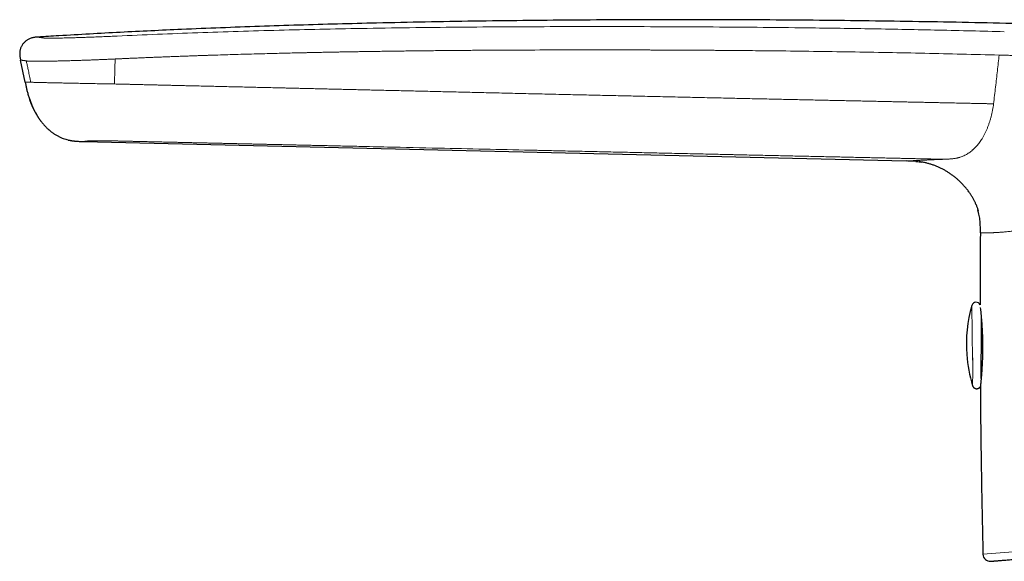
# Model space of a CAD drawing. Header units: millimetres. Extents: x 8 to 761, y 12 to 733.
# Tile 12 of 99: x 42 to 109, y 642 to 679. Entities that reach past the tile are written whole.
import ezdxf

# ---------------------------------------------------------------- set-up
doc = ezdxf.new("R2010")
doc.units = ezdxf.units.MM

msp = doc.modelspace()

# ---------------------------------------------------------------- linework, layer by layer
at = {"color": 7, "linetype": 'Continuous', "lineweight": 30}
for p, q in [((42.83, 678.147), (42.804, 678.145)), ((42.834, 678.147), (42.83, 678.147)), ((41.961, 675.049), (41.643, 676.568)), ((41.961, 675.049), (42.005, 674.839)), ((42.005, 674.839), (42.005, 674.838)), ((42.351, 675.041), (42.348, 675.041)), ((42.681, 672.924), (42.749, 672.809)), ((42.683, 672.921), (42.683, 672.92)), ((45.97, 670.958), (102.677, 669.616)), ((103.346, 669.586), (103.353, 669.585)), ((103.751, 669.537), (103.76, 669.535)), ((107.625, 666.214), (107.634, 666.175)), ((107.844, 654.895), (107.846, 654.687)), ((107.786, 654.075), (107.784, 654.043)), ((107.784, 654.043), (107.784, 654.043))]:
    msp.add_line(p, q, dxfattribs=at)
at = {"color": 252, "linetype": 'Continuous', "lineweight": 0}
for p, q in [((45.456, 670.981), (45.474, 670.98)), ((45.97, 670.958), (45.972, 670.958)), ((107.204, 659.671), (107.246, 655.908)), ((107.963, 642.533), (131.197, 644.421))]:
    msp.add_line(p, q, dxfattribs=at)
at = {"color": 252, "linetype": 'Continuous', "lineweight": 0, "flags": 128}
msp.add_lwpolyline([(107.254, 654.513), (107.254, 654.464), (107.253, 654.419), (107.252, 654.377), (107.252, 654.339), (107.251, 654.303), (107.25, 654.272), (107.25, 654.243), (107.249, 654.219), (107.249, 654.197), (107.248, 654.18), (107.247, 654.165), (107.247, 654.155), (107.246, 654.148), (107.245, 654.145), (107.245, 654.145)], dxfattribs=at)
at = {"color": 7, "linetype": 'Continuous', "lineweight": 30}
for centre, radius, start, end in [((115.82, 657.07), 9, 163.20285, 185.03131), ((107.491, 659.584), 0.3, 23.44568, 163.20285), ((-215.896, 657.73), 323.752, 359.45098, 0.18599), ((115.838, 656.82), 9, 183.41223, 197.28703), ((108.463, 642.545), 0.5, 181.36277, 274.64434)]:
    msp.add_arc(centre, radius, start, end, dxfattribs=at)
at = {"color": 252, "linetype": 'Continuous', "lineweight": 0}
msp.add_arc((-97.4, 656.804), 204.667, 359.35859, 359.79446, dxfattribs=at)
at = {"color": 7, "linetype": 'Continuous', "lineweight": 30}
for points, knots in [([(150.476, 677.325), (149.562, 677.383), (147.513, 677.514), (144.326, 677.702), (140.916, 677.894), (137.503, 678.072), (134.107, 678.239), (130.727, 678.393), (127.366, 678.534), (124.004, 678.665), (120.622, 678.784), (117.222, 678.893), (113.803, 678.991), (110.385, 679.077), (106.966, 679.151), (103.545, 679.213), (100.124, 679.264), (96.704, 679.302), (93.285, 679.329), (89.869, 679.344), (86.452, 679.348), (83.033, 679.34), (79.634, 679.319), (76.255, 679.287), (72.897, 679.243), (69.538, 679.186), (66.404, 679.121), (63.493, 679.049), (60.807, 678.973), (58.12, 678.886), (55.432, 678.787), (52.936, 678.685), (50.631, 678.58), (48.517, 678.476), (46.404, 678.362), (44.508, 678.253), (43.317, 678.177), (42.83, 678.146)], [0, 0, 0, 0, 0.025513, 0.057198, 0.088901, 0.12063, 0.152389, 0.183614, 0.214858, 0.246099, 0.277313, 0.309112, 0.340852, 0.372579, 0.404328, 0.436095, 0.467868, 0.499644, 0.531354, 0.563071, 0.594798, 0.626535, 0.658281, 0.689464, 0.720649, 0.751834, 0.783017, 0.807966, 0.832919, 0.857878, 0.882846, 0.907826, 0.927463, 0.94711, 0.966764, 0.986401, 1, 1, 1, 1]), ([(42.795, 678.145), (42.768, 678.143), (42.702, 678.139), (42.598, 678.128), (42.484, 678.107), (42.371, 678.077), (42.268, 678.039), (42.176, 677.994), (42.093, 677.944), (42.014, 677.886), (41.941, 677.823), (41.874, 677.753), (41.813, 677.678), (41.758, 677.598), (41.71, 677.513), (41.67, 677.425), (41.637, 677.334), (41.612, 677.24), (41.595, 677.138), (41.586, 677.029), (41.588, 676.913), (41.6, 676.797), (41.619, 676.682), (41.635, 676.606), (41.643, 676.568)], [0, 0, 0, 0, 0.035461, 0.086235, 0.137017, 0.187791, 0.238514, 0.280797, 0.323102, 0.365413, 0.407718, 0.450027, 0.492339, 0.534651, 0.576958, 0.619262, 0.661569, 0.703874, 0.746164, 0.796901, 0.847675, 0.898432, 0.949199, 1, 1, 1, 1]), ([(42.839, 678.146), (42.831, 678.146), (42.814, 678.146), (42.801, 678.145), (42.795, 678.145)], [0, 0, 0, 0, 0.4993192, 1, 1, 1, 1]), ([(42.834, 678.147), (42.833, 678.147), (42.821, 678.146), (42.812, 678.146), (42.804, 678.145)], [0, 0, 0, 0, 0.091933, 1, 1, 1, 1]), ([(42.83, 678.147), (42.83, 678.147), (42.831, 678.147), (42.838, 678.146), (42.839, 678.146)], [0, 0, 0, 0, 0.850076, 1, 1, 1, 1]), ([(42.005, 674.839), (42.005, 674.838), (42.006, 674.836), (42.007, 674.832), (42.008, 674.827), (42.01, 674.821), (42.012, 674.815), (42.013, 674.808), (42.015, 674.801), (42.017, 674.794), (42.019, 674.787), (42.02, 674.781), (42.021, 674.775), (42.023, 674.769), (42.023, 674.766), (42.024, 674.762), (42.025, 674.756), (42.027, 674.749), (42.029, 674.741), (42.031, 674.731), (42.033, 674.72), (42.035, 674.708), (42.038, 674.693), (42.042, 674.677), (42.045, 674.659), (42.049, 674.641), (42.053, 674.621), (42.056, 674.608), (42.058, 674.601)], [0, 0, 0, 0, 0.090795, 0.171998, 0.243662, 0.305841, 0.358596, 0.395424, 0.425852, 0.450026, 0.464227, 0.475329, 0.48387, 0.487531, 0.49105, 0.49467, 0.498617, 0.508118, 0.520446, 0.535985, 0.562007, 0.594288, 0.632933, 0.687778, 0.751902, 0.825318, 0.908022, 1, 1, 1, 1]), ([(42.058, 674.602), (42.063, 674.58), (42.088, 674.472), (42.137, 674.281), (42.21, 674.028), (42.293, 673.779), (42.382, 673.545), (42.449, 673.385), (42.487, 673.307), (42.492, 673.297)], [0, 0, 0, 0, 0.048884, 0.239714, 0.430563, 0.621385, 0.812177, 0.975733, 1, 1, 1, 1]), ([(42.213, 674.024), (42.213, 674.023), (42.214, 674.021), (42.216, 674.017), (42.218, 674.012), (42.221, 674.005), (42.225, 673.997), (42.229, 673.987), (42.233, 673.976), (42.238, 673.965), (42.243, 673.952), (42.248, 673.939), (42.252, 673.927), (42.256, 673.917), (42.259, 673.908), (42.261, 673.9), (42.263, 673.895), (42.265, 673.889), (42.268, 673.88), (42.272, 673.869), (42.277, 673.856), (42.282, 673.843), (42.287, 673.828), (42.293, 673.813), (42.299, 673.799), (42.305, 673.783), (42.312, 673.767), (42.318, 673.75), (42.324, 673.735), (42.329, 673.722), (42.332, 673.713), (42.335, 673.704), (42.34, 673.692), (42.345, 673.676), (42.351, 673.658), (42.358, 673.64), (42.363, 673.623), (42.369, 673.605), (42.376, 673.587), (42.382, 673.568), (42.388, 673.55), (42.395, 673.531), (42.402, 673.51), (42.412, 673.484), (42.424, 673.452), (42.438, 673.418), (42.452, 673.385), (42.466, 673.353), (42.48, 673.323), (42.494, 673.292), (42.509, 673.26), (42.525, 673.226), (42.541, 673.192), (42.558, 673.157), (42.576, 673.122), (42.593, 673.088), (42.609, 673.057), (42.625, 673.028), (42.639, 673.001), (42.652, 672.977), (42.663, 672.956), (42.674, 672.936), (42.68, 672.925), (42.683, 672.92)], [0, 0, 0, 0, 0.049838, 0.095712, 0.137605, 0.175493, 0.209355, 0.239173, 0.264937, 0.286654, 0.304364, 0.318171, 0.32493, 0.330398, 0.334836, 0.336818, 0.338743, 0.340717, 0.34289, 0.348241, 0.35535, 0.364445, 0.37564, 0.389002, 0.404556, 0.419427, 0.431635, 0.441362, 0.448987, 0.452254, 0.455342, 0.458432, 0.461703, 0.469343, 0.479097, 0.49135, 0.505633, 0.52247, 0.541899, 0.563938, 0.588588, 0.615843, 0.643958, 0.679603, 0.71185, 0.740882, 0.766918, 0.784819, 0.801305, 0.816562, 0.830811, 0.84432, 0.857396, 0.870376, 0.883401, 0.895899, 0.90821, 0.920786, 0.934051, 0.948361, 0.963995, 0.981159, 1, 1, 1, 1]), ([(42.213, 674.024), (42.216, 674.013), (42.223, 673.993), (42.231, 673.97), (42.235, 673.958), (42.236, 673.955)], [0, 0, 0, 0, 0.470536, 0.912757, 1, 1, 1, 1]), ([(42.748, 672.808), (42.751, 672.803), (42.757, 672.793), (42.768, 672.775), (42.78, 672.755), (42.794, 672.732), (42.81, 672.707), (42.827, 672.68), (42.846, 672.651), (42.868, 672.616), (42.896, 672.574), (42.928, 672.527), (42.962, 672.479), (42.996, 672.431), (43.032, 672.384), (43.07, 672.333), (43.112, 672.28), (43.157, 672.224), (43.204, 672.168), (43.253, 672.112), (43.301, 672.058), (43.348, 672.007), (43.394, 671.959), (43.442, 671.911), (43.492, 671.862), (43.544, 671.814), (43.579, 671.782), (43.597, 671.766)], [0, 0, 0, 0, 0.032303, 0.06259, 0.091122, 0.118223, 0.144271, 0.169704, 0.194995, 0.220637, 0.256175, 0.293986, 0.332417, 0.37097, 0.409645, 0.448442, 0.495164, 0.542068, 0.589244, 0.637753, 0.688574, 0.733231, 0.780383, 0.830362, 0.883461, 0.939933, 1, 1, 1, 1]), ([(43.544, 671.814), (43.546, 671.812), (43.554, 671.805), (43.566, 671.794), (43.581, 671.78), (43.592, 671.771), (43.597, 671.766)], [0, 0, 0, 0, 0.0954316, 0.3479185, 0.6493562, 1, 1, 1, 1]), ([(43.595, 671.768), (43.598, 671.766), (43.649, 671.718), (43.754, 671.634), (43.912, 671.516), (44.078, 671.409), (44.25, 671.312), (44.421, 671.23), (44.592, 671.162), (44.759, 671.106), (44.873, 671.077), (44.93, 671.063)], [0, 0, 0, 0, 0.007002, 0.136244, 0.265548, 0.394829, 0.524016, 0.65312, 0.768804, 0.884552, 1, 1, 1, 1]), ([(44.93, 671.062), (44.932, 671.062), (44.937, 671.061), (44.948, 671.058), (44.962, 671.056), (44.977, 671.052), (44.995, 671.049), (45.014, 671.045), (45.034, 671.041), (45.054, 671.038), (45.074, 671.034), (45.094, 671.031), (45.116, 671.027), (45.138, 671.023), (45.162, 671.019), (45.187, 671.015), (45.21, 671.012), (45.228, 671.009), (45.243, 671.007), (45.257, 671.005), (45.275, 671.003), (45.294, 671), (45.312, 670.998), (45.329, 670.996), (45.345, 670.994), (45.362, 670.991), (45.379, 670.989), (45.396, 670.987), (45.412, 670.986), (45.428, 670.984), (45.444, 670.982), (45.459, 670.981), (45.469, 670.98), (45.474, 670.98)], [0, 0, 0, 0, 0.067418, 0.129972, 0.187568, 0.240133, 0.287612, 0.329973, 0.367204, 0.39559, 0.420107, 0.440843, 0.457961, 0.471778, 0.482923, 0.49259, 0.501748, 0.510354, 0.51447, 0.518685, 0.528328, 0.540742, 0.556616, 0.576284, 0.599925, 0.627643, 0.664392, 0.706608, 0.754319, 0.807534, 0.866243, 0.930415, 1, 1, 1, 1]), ([(45.474, 670.98), (45.524, 670.976), (45.614, 670.97), (45.704, 670.966), (45.744, 670.965)], [0, 0, 0, 0, 0.553596, 1, 1, 1, 1]), ([(45.744, 670.965), (45.747, 670.965), (45.753, 670.964), (45.763, 670.964), (45.774, 670.964), (45.786, 670.963), (45.799, 670.963), (45.812, 670.963), (45.824, 670.962), (45.835, 670.962), (45.847, 670.962), (45.858, 670.962), (45.869, 670.961), (45.878, 670.961), (45.886, 670.961), (45.897, 670.961), (45.915, 670.96), (45.942, 670.96), (45.962, 670.959), (45.974, 670.959)], [0, 0, 0, 0, 0.149762, 0.285314, 0.406602, 0.513606, 0.60635, 0.68492, 0.734661, 0.776685, 0.811261, 0.838895, 0.86061, 0.869895, 0.878619, 0.891407, 0.915826, 0.952024, 1, 1, 1, 1]), ([(103.353, 669.585), (103.348, 669.586), (103.269, 669.594), (103.117, 669.602), (102.897, 669.611), (102.751, 669.615), (102.677, 669.616)], [0, 0, 0, 0, 0.024428, 0.349623, 0.6748, 1, 1, 1, 1]), ([(103.345, 669.586), (103.355, 669.585), (103.428, 669.58), (103.563, 669.564), (103.692, 669.548), (103.757, 669.536), (103.76, 669.535)], [0, 0, 0, 0, 0.072448, 0.52476, 0.97712, 1, 1, 1, 1]), ([(107.485, 666.616), (107.483, 666.621), (107.457, 666.688), (107.399, 666.814), (107.309, 666.993), (107.21, 667.167), (107.104, 667.336), (106.981, 667.515), (106.839, 667.701), (106.678, 667.892), (106.507, 668.074), (106.335, 668.243), (106.161, 668.398), (105.988, 668.54), (105.808, 668.675), (105.624, 668.802), (105.435, 668.92), (105.242, 669.029), (105.047, 669.13), (104.846, 669.221), (104.641, 669.303), (104.43, 669.376), (104.215, 669.439), (103.998, 669.492), (103.779, 669.535), (103.632, 669.554), (103.559, 669.564)], [0, 0, 0, 0, 0.003113, 0.042056, 0.081008, 0.119978, 0.158964, 0.197951, 0.246664, 0.295368, 0.344074, 0.392785, 0.43643, 0.480074, 0.523718, 0.567365, 0.611018, 0.653893, 0.696759, 0.739614, 0.782462, 0.826093, 0.869731, 0.913376, 0.957021, 1, 1, 1, 1]), ([(107.485, 666.616), (107.487, 666.611), (107.516, 666.543), (107.563, 666.409), (107.611, 666.267), (107.631, 666.188), (107.634, 666.176)], [0, 0, 0, 0, 0.035529, 0.474964, 0.91547, 1, 1, 1, 1]), ([(107.785, 664.67), (107.785, 664.737), (107.786, 664.87), (107.785, 665.07), (107.778, 665.27), (107.764, 665.47), (107.742, 665.669), (107.709, 665.866), (107.669, 666.055), (107.634, 666.176), (107.618, 666.233)], [0, 0, 0, 0, 0.1267115, 0.2534131, 0.3801201, 0.5068251, 0.6334941, 0.7601748, 0.8868704, 1, 1, 1, 1]), ([(107.786, 664.67), (107.783, 664.237), (107.77, 662.768), (107.764, 661.113), (107.765, 659.891), (107.765, 659.703)], [0, 0, 0, 0, 0.261911, 0.886732, 1, 1, 1, 1]), ([(107.791, 659.426), (107.792, 659.42), (107.795, 659.396), (107.8, 659.347), (107.807, 659.283), (107.814, 659.217), (107.82, 659.153), (107.826, 659.091), (107.832, 659.032), (107.837, 658.975), (107.842, 658.919), (107.847, 658.862), (107.853, 658.79), (107.861, 658.704), (107.869, 658.6), (107.878, 658.479), (107.887, 658.337), (107.897, 658.173), (107.906, 658.002), (107.915, 657.825), (107.922, 657.644), (107.928, 657.459), (107.933, 657.27), (107.936, 657.079), (107.938, 656.887), (107.938, 656.694), (107.936, 656.503), (107.933, 656.313), (107.928, 656.127), (107.922, 655.944), (107.915, 655.766), (107.907, 655.593), (107.898, 655.425), (107.889, 655.265), (107.879, 655.112), (107.869, 654.974), (107.86, 654.851), (107.851, 654.742), (107.842, 654.639), (107.833, 654.543), (107.825, 654.454), (107.818, 654.379), (107.812, 654.316), (107.806, 654.261), (107.801, 654.21), (107.796, 654.167), (107.793, 654.134), (107.79, 654.11), (107.789, 654.1), (107.788, 654.096)], [0, 0, 0, 0, 0.007165, 0.027718, 0.046973, 0.064934, 0.081601, 0.095993, 0.109261, 0.121406, 0.132917, 0.14449, 0.156132, 0.174532, 0.193044, 0.211678, 0.237292, 0.263158, 0.289188, 0.315217, 0.341255, 0.367311, 0.393399, 0.419536, 0.445743, 0.471997, 0.498193, 0.524343, 0.55046, 0.576552, 0.602621, 0.628672, 0.654708, 0.680733, 0.706756, 0.732868, 0.754863, 0.777086, 0.799539, 0.822223, 0.845133, 0.868265, 0.886397, 0.905838, 0.926579, 0.948612, 0.967163, 0.986529, 1, 1, 1, 1]), ([(107.244, 654.147), (107.246, 654.143), (107.248, 654.134), (107.255, 654.117), (107.265, 654.096), (107.277, 654.074), (107.292, 654.052), (107.31, 654.031), (107.33, 654.011), (107.352, 653.993), (107.377, 653.976), (107.403, 653.962), (107.43, 653.951), (107.459, 653.942), (107.49, 653.936), (107.522, 653.933), (107.554, 653.934), (107.585, 653.938), (107.614, 653.945), (107.642, 653.954), (107.668, 653.966), (107.693, 653.98), (107.716, 653.996), (107.736, 654.014), (107.755, 654.033), (107.771, 654.052), (107.781, 654.067), (107.786, 654.074), (107.786, 654.075)], [0, 0, 0, 0, 0.019622, 0.049637, 0.083678, 0.120984, 0.160286, 0.200797, 0.242093, 0.283904, 0.326059, 0.368449, 0.411002, 0.453669, 0.501241, 0.547808, 0.593285, 0.637773, 0.68134, 0.724029, 0.765859, 0.806832, 0.846928, 0.886104, 0.924289, 0.961356, 0.997094, 1, 1, 1, 1]), ([(107.784, 654.043), (107.792, 653.132), (107.807, 651.246), (107.847, 648.384), (107.897, 645.458), (107.941, 643.508), (107.963, 642.533)], [0, 0, 0, 0, 0.237462, 0.49165, 0.74583, 1, 1, 1, 1]), ([(108.504, 642.047), (108.505, 642.047), (108.507, 642.047), (108.525, 642.049), (108.555, 642.051), (108.597, 642.054), (108.644, 642.058), (108.693, 642.062), (108.74, 642.066), (108.792, 642.07), (108.849, 642.075), (108.913, 642.08), (108.996, 642.087), (109.101, 642.095), (109.234, 642.106), (109.379, 642.118), (109.537, 642.131), (109.709, 642.145), (109.893, 642.16), (110.056, 642.173), (110.191, 642.184), (110.294, 642.192), (110.399, 642.201), (110.508, 642.21), (110.619, 642.219), (110.755, 642.23), (110.917, 642.243), (111.109, 642.258), (111.312, 642.275), (111.528, 642.292), (111.756, 642.311), (111.993, 642.33), (112.239, 642.35), (112.504, 642.372), (112.79, 642.395), (113.094, 642.42), (113.408, 642.445), (113.73, 642.471), (114.062, 642.498), (114.403, 642.526), (114.753, 642.554), (115.106, 642.583), (115.46, 642.612), (115.816, 642.641), (116.179, 642.67), (116.548, 642.7), (116.924, 642.731), (117.299, 642.761), (117.674, 642.792), (118.047, 642.822), (118.426, 642.853), (118.807, 642.884), (119.206, 642.916), (119.623, 642.95), (120.06, 642.986), (120.503, 643.022), (120.951, 643.058), (121.404, 643.095), (121.863, 643.132), (122.327, 643.17), (122.72, 643.202), (123.039, 643.228), (123.282, 643.247), (123.526, 643.267), (123.771, 643.287), (124.017, 643.307), (124.31, 643.331), (124.652, 643.359), (125.044, 643.39), (125.424, 643.421), (125.792, 643.451), (126.147, 643.48), (126.504, 643.509), (126.86, 643.538), (127.211, 643.566), (127.616, 643.599), (128.08, 643.637), (128.607, 643.68), (129.134, 643.723), (129.664, 643.766), (130.194, 643.809), (130.727, 643.852), (131.083, 643.881), (131.261, 643.895)], [0, 0, 0, 0, 0.014697, 0.029371, 0.04403, 0.05868, 0.073329, 0.082924, 0.092524, 0.102132, 0.111748, 0.121628, 0.131798, 0.147341, 0.162866, 0.178381, 0.193895, 0.209416, 0.224954, 0.240518, 0.248059, 0.255592, 0.263119, 0.27064, 0.278156, 0.285669, 0.297469, 0.309266, 0.321065, 0.333711, 0.346368, 0.35904, 0.371788, 0.384731, 0.399153, 0.413558, 0.427951, 0.44234, 0.456733, 0.471136, 0.485556, 0.5, 0.513732, 0.527441, 0.541132, 0.554813, 0.568487, 0.582163, 0.595063, 0.607974, 0.620901, 0.633794, 0.646481, 0.660619, 0.67474, 0.688851, 0.702958, 0.717068, 0.731187, 0.745323, 0.759481, 0.766735, 0.773982, 0.781224, 0.78846, 0.795691, 0.80292, 0.814274, 0.825626, 0.836978, 0.847118, 0.857263, 0.867417, 0.877582, 0.887505, 0.897125, 0.91183, 0.926521, 0.941203, 0.955885, 0.970573, 0.985276, 1, 1, 1, 1])]:
    msp.add_open_spline(points, degree=3, knots=knots, dxfattribs=at)
at = {"color": 252, "linetype": 'Continuous', "lineweight": 0}
for points, knots in [([(48.307, 678.222), (49.229, 678.263), (51.078, 678.346), (53.858, 678.451), (56.652, 678.543), (59.46, 678.623), (62.28, 678.689), (65.28, 678.748), (68.46, 678.796), (71.821, 678.833), (75.192, 678.858), (78.593, 678.871), (82.022, 678.874), (85.477, 678.867), (88.936, 678.85), (92.397, 678.824), (95.461, 678.79), (98.126, 678.754), (100.392, 678.718), (102.656, 678.677), (104.918, 678.63), (107.178, 678.579), (108.683, 678.54), (109.436, 678.521)], [0, 0, 0, 0, 0.045321, 0.090874, 0.136646, 0.182622, 0.228785, 0.275119, 0.329925, 0.384921, 0.440081, 0.495378, 0.551796, 0.608303, 0.66487, 0.72147, 0.778077, 0.815132, 0.852169, 0.889183, 0.926163, 0.963103, 1, 1, 1, 1]), ([(42.839, 678.146), (42.844, 678.145), (42.853, 678.144), (42.883, 678.14), (42.923, 678.134), (42.969, 678.127), (43.019, 678.12), (43.079, 678.112), (43.146, 678.103), (43.194, 678.095), (43.218, 678.092)], [0, 0, 0, 0, 0.120578, 0.266985, 0.413421, 0.53061, 0.647843, 0.7651, 0.882437, 1, 1, 1, 1]), ([(43.218, 678.092), (43.227, 678.09), (43.246, 678.087), (43.281, 678.084), (43.325, 678.08), (43.379, 678.077), (43.439, 678.076), (43.503, 678.074), (43.576, 678.074), (43.657, 678.073), (43.75, 678.074), (43.854, 678.074), (43.97, 678.076), (44.093, 678.078), (44.223, 678.08), (44.374, 678.083), (44.546, 678.086), (44.742, 678.091), (44.935, 678.096), (45.125, 678.101), (45.309, 678.106), (45.498, 678.111), (45.691, 678.117), (45.889, 678.123), (46.092, 678.13), (46.299, 678.137), (46.511, 678.145), (46.726, 678.153), (46.945, 678.161), (47.168, 678.171), (47.393, 678.18), (47.62, 678.19), (47.848, 678.201), (48.078, 678.211), (48.231, 678.218), (48.307, 678.222)], [0, 0, 0, 0, 0.031084, 0.06214, 0.09317, 0.124195, 0.149041, 0.173919, 0.198808, 0.223692, 0.248576, 0.276461, 0.304367, 0.332287, 0.36021, 0.388144, 0.424758, 0.461421, 0.498121, 0.529422, 0.560736, 0.59206, 0.623393, 0.654725, 0.686046, 0.717358, 0.748673, 0.780008, 0.811365, 0.842745, 0.874138, 0.905544, 0.936991, 0.968482, 1, 1, 1, 1]), ([(48.321, 676.649), (48.339, 676.65), (48.381, 676.651), (48.449, 676.655), (48.529, 676.658), (48.623, 676.662), (48.729, 676.667), (48.847, 676.672), (48.976, 676.678), (49.116, 676.684), (49.266, 676.691), (49.427, 676.698), (49.6, 676.705), (49.784, 676.713), (49.978, 676.721), (50.182, 676.73), (50.397, 676.739), (50.639, 676.748), (50.909, 676.759), (51.208, 676.771), (51.524, 676.784), (51.856, 676.796), (52.203, 676.809), (52.545, 676.822), (52.881, 676.834), (53.209, 676.846), (53.548, 676.858), (53.884, 676.87), (54.215, 676.881), (54.454, 676.889), (54.603, 676.894), (54.66, 676.895), (54.709, 676.897), (54.758, 676.899), (54.807, 676.9), (54.856, 676.902), (55.118, 676.91), (55.587, 676.925), (56.291, 676.946), (57.01, 676.967), (57.744, 676.988), (58.463, 677.007), (59.137, 677.024), (59.77, 677.04), (60.34, 677.053), (60.781, 677.063), (61.058, 677.07), (61.169, 677.072), (61.209, 677.073), (61.222, 677.073), (61.235, 677.074), (61.247, 677.074), (61.26, 677.074), (61.294, 677.075), (61.353, 677.076), (61.443, 677.078), (61.544, 677.08), (61.659, 677.083), (61.786, 677.085), (61.922, 677.088), (62.068, 677.091), (62.222, 677.094), (62.387, 677.098), (62.563, 677.101), (62.764, 677.105), (62.991, 677.11), (63.246, 677.115), (63.517, 677.12), (63.804, 677.125), (64.104, 677.131), (64.419, 677.136), (64.747, 677.142), (65.09, 677.147), (65.451, 677.153), (65.83, 677.159), (66.227, 677.165), (66.64, 677.171), (67.069, 677.177), (67.514, 677.184), (67.974, 677.19), (68.45, 677.195), (68.942, 677.201), (69.45, 677.207), (69.973, 677.213), (70.512, 677.218), (71.067, 677.223), (71.637, 677.228), (72.176, 677.233), (72.682, 677.237), (73.153, 677.24), (73.634, 677.243), (74.103, 677.246), (74.561, 677.249), (74.988, 677.251), (75.328, 677.252), (75.527, 677.253), (75.602, 677.254), (75.625, 677.254), (75.648, 677.254), (75.672, 677.254), (75.695, 677.254), (76.623, 677.258), (78.455, 677.264), (80.727, 677.266), (82.283, 677.265), (82.951, 677.265), (83.192, 677.264), (83.258, 677.264), (83.325, 677.264), (83.391, 677.264), (83.454, 677.264), (83.506, 677.264), (83.594, 677.264), (83.726, 677.264), (83.913, 677.263), (84.113, 677.263), (84.328, 677.262), (84.555, 677.262), (84.805, 677.261), (85.076, 677.26), (85.371, 677.259), (85.682, 677.258), (86.009, 677.257), (86.352, 677.255), (86.711, 677.254), (87.075, 677.252), (87.443, 677.25), (87.815, 677.248), (88.2, 677.246), (88.598, 677.243), (89.011, 677.24), (89.412, 677.238), (89.803, 677.235), (90.18, 677.232), (90.567, 677.229), (90.962, 677.225), (91.243, 677.223), (91.406, 677.222), (91.452, 677.221), (91.498, 677.221), (91.544, 677.22), (91.59, 677.22), (91.633, 677.219), (91.797, 677.218), (92.5, 677.211), (94.04, 677.196), (96.294, 677.168), (98.847, 677.13), (101.401, 677.086), (103.958, 677.035), (106.517, 676.978), (108.225, 676.933), (109.079, 676.911)], [0, 0, 0, 0, 0.000915, 0.002038, 0.003369, 0.004907, 0.006653, 0.008606, 0.010766, 0.013044, 0.015514, 0.018176, 0.02103, 0.024076, 0.027254, 0.030617, 0.034164, 0.037896, 0.042578, 0.047522, 0.052725, 0.058189, 0.063912, 0.069894, 0.075118, 0.080525, 0.086114, 0.091884, 0.097113, 0.102481, 0.103693, 0.104502, 0.10531, 0.106117, 0.106924, 0.107729, 0.108533, 0.119842, 0.130944, 0.143307, 0.155403, 0.167233, 0.178798, 0.188757, 0.198512, 0.206928, 0.210581, 0.212179, 0.212388, 0.212597, 0.212805, 0.213014, 0.213222, 0.21343, 0.214693, 0.216162, 0.217839, 0.219722, 0.221811, 0.224107, 0.226461, 0.228998, 0.231719, 0.234622, 0.237709, 0.241645, 0.245844, 0.250304, 0.255026, 0.260009, 0.265157, 0.270556, 0.276207, 0.282108, 0.288388, 0.294929, 0.30173, 0.308791, 0.316112, 0.323692, 0.33153, 0.339628, 0.347984, 0.356597, 0.365469, 0.374598, 0.383984, 0.393626, 0.401226, 0.408978, 0.416881, 0.424936, 0.43215, 0.439482, 0.446031, 0.448941, 0.449323, 0.449706, 0.450089, 0.450472, 0.450856, 0.45124, 0.496299, 0.541262, 0.563389, 0.57312, 0.574212, 0.575304, 0.576396, 0.577487, 0.578579, 0.579487, 0.580062, 0.582917, 0.585996, 0.589297, 0.592821, 0.596568, 0.600537, 0.605121, 0.60997, 0.615084, 0.620462, 0.626105, 0.632013, 0.638185, 0.644075, 0.650187, 0.656522, 0.663079, 0.669858, 0.676859, 0.682911, 0.689121, 0.695487, 0.70201, 0.708592, 0.709341, 0.710091, 0.710843, 0.711597, 0.712353, 0.713111, 0.713743, 0.720469, 0.747765, 0.78973, 0.831708, 0.873713, 0.915755, 0.957847, 1, 1, 1, 1]), ([(41.643, 676.568), (41.644, 676.568), (41.646, 676.568), (41.665, 676.565), (41.696, 676.561), (41.737, 676.555), (41.786, 676.548), (41.839, 676.54), (41.9, 676.532), (41.965, 676.522), (42.016, 676.514), (42.042, 676.511)], [0, 0, 0, 0, 0.1250576, 0.2501404, 0.3752191, 0.5002658, 0.6002632, 0.7002118, 0.8001297, 0.9000687, 1, 1, 1, 1]), ([(42.042, 676.511), (42.058, 676.508), (42.076, 676.506), (42.101, 676.503), (42.107, 676.502), (42.114, 676.501), (42.122, 676.5), (42.129, 676.499), (42.137, 676.498), (42.148, 676.497), (42.164, 676.495), (42.187, 676.494), (42.216, 676.492), (42.253, 676.49), (42.289, 676.489), (42.32, 676.488), (42.344, 676.487), (42.366, 676.487), (42.39, 676.486), (42.414, 676.486), (42.439, 676.485), (42.487, 676.484), (42.561, 676.484), (42.663, 676.483), (42.738, 676.483), (42.781, 676.483), (42.793, 676.483), (42.805, 676.483), (42.817, 676.484), (42.829, 676.484), (42.841, 676.484), (42.865, 676.484), (42.906, 676.484), (42.968, 676.484), (43.042, 676.485), (43.13, 676.485), (43.233, 676.486), (43.343, 676.488), (43.461, 676.489), (43.585, 676.491), (43.721, 676.493), (43.865, 676.495), (44.014, 676.498), (44.162, 676.501), (44.269, 676.503), (44.332, 676.505), (44.352, 676.505), (44.372, 676.506), (44.392, 676.506), (44.412, 676.507), (44.514, 676.509), (44.701, 676.514), (44.98, 676.521), (45.268, 676.53), (45.566, 676.539), (45.871, 676.549), (46.169, 676.56), (46.457, 676.571), (46.735, 676.581), (47.016, 676.593), (47.3, 676.605), (47.586, 676.617), (47.873, 676.629), (48.065, 676.638), (48.161, 676.642)], [0, 0, 0, 0, 0.042291, 0.047011, 0.051726, 0.056436, 0.061141, 0.06584, 0.070535, 0.075224, 0.085135, 0.096846, 0.110358, 0.125674, 0.142797, 0.151834, 0.159291, 0.166746, 0.174198, 0.181647, 0.189092, 0.196534, 0.222554, 0.248546, 0.271404, 0.27397, 0.276535, 0.2791, 0.281666, 0.284231, 0.286797, 0.289362, 0.299692, 0.312125, 0.326661, 0.343303, 0.362053, 0.38291, 0.402057, 0.422689, 0.444799, 0.468379, 0.490335, 0.513416, 0.534654, 0.5375, 0.54036, 0.543236, 0.546126, 0.549031, 0.551951, 0.589509, 0.627019, 0.664504, 0.701973, 0.739408, 0.776789, 0.808777, 0.840716, 0.872603, 0.904445, 0.936283, 0.968141, 1, 1, 1, 1]), ([(42.042, 676.511), (42.05, 676.474), (42.067, 676.397), (42.093, 676.274), (42.122, 676.136), (42.153, 675.985), (42.188, 675.821), (42.225, 675.644), (42.265, 675.455), (42.307, 675.252), (42.337, 675.113), (42.352, 675.041)], [0, 0, 0, 0, 0.0743798, 0.1582473, 0.2516037, 0.3544499, 0.4667866, 0.5863557, 0.7150806, 0.8529618, 1, 1, 1, 1]), ([(48.121, 674.919), (48.127, 675.206), (48.141, 675.78), (48.155, 676.355), (48.161, 676.642)], [0, 0, 0, 0, 0.5, 1, 1, 1, 1]), ([(48.161, 676.642), (48.188, 676.643), (48.241, 676.645), (48.294, 676.648), (48.321, 676.649)], [0, 0, 0, 0, 0.50007, 1, 1, 1, 1]), ([(108.695, 673.554), (108.718, 673.748), (108.765, 674.133), (108.833, 674.706), (108.899, 675.271), (108.961, 675.826), (109.022, 676.371), (109.06, 676.732), (109.079, 676.911)], [0, 0, 0, 0, 0.173691, 0.344571, 0.512641, 0.677902, 0.840355, 1, 1, 1, 1]), ([(109.079, 676.911), (109.126, 676.91), (109.219, 676.908), (109.313, 676.906), (109.359, 676.904)], [0, 0, 0, 0, 0.499961, 1, 1, 1, 1]), ([(109.359, 676.904), (109.403, 676.903), (109.497, 676.901), (109.651, 676.896), (109.829, 676.891), (110.03, 676.885), (110.197, 676.88), (110.322, 676.876), (110.4, 676.873), (110.48, 676.87), (110.562, 676.868), (110.647, 676.865), (110.732, 676.862), (110.85, 676.858), (110.997, 676.852), (111.205, 676.845), (111.432, 676.836), (111.673, 676.827), (111.892, 676.818), (112.095, 676.81), (112.386, 676.798), (112.773, 676.781), (113.234, 676.76), (113.594, 676.743), (113.802, 676.732), (113.876, 676.729), (113.897, 676.728), (113.918, 676.727), (113.938, 676.725), (113.959, 676.724), (113.979, 676.723), (114.003, 676.722), (114.033, 676.721), (114.08, 676.718), (114.147, 676.715), (114.235, 676.71), (114.343, 676.704), (114.47, 676.696), (114.612, 676.688), (114.769, 676.679), (114.939, 676.669), (115.125, 676.657), (115.318, 676.645), (115.516, 676.632), (115.664, 676.623), (115.768, 676.616), (115.824, 676.612), (115.88, 676.608), (115.937, 676.604), (115.995, 676.6), (116.106, 676.592), (116.263, 676.581), (116.461, 676.567), (116.643, 676.553), (116.791, 676.542), (116.909, 676.533), (116.999, 676.526), (117.086, 676.519), (117.181, 676.512), (117.359, 676.497), (117.617, 676.476), (117.943, 676.449), (118.159, 676.43), (118.267, 676.421)], [0, 0, 0, 0, 0.013877, 0.030265, 0.049163, 0.070572, 0.094491, 0.102527, 0.110811, 0.119343, 0.128123, 0.137151, 0.146427, 0.15535, 0.174964, 0.193646, 0.221989, 0.247874, 0.271299, 0.292469, 0.313406, 0.365689, 0.417895, 0.463769, 0.483932, 0.486194, 0.488456, 0.490718, 0.49298, 0.495242, 0.497503, 0.499764, 0.502951, 0.507641, 0.515255, 0.525034, 0.53698, 0.551092, 0.56737, 0.584519, 0.603557, 0.624486, 0.647306, 0.668954, 0.692069, 0.698365, 0.704762, 0.711259, 0.717858, 0.724557, 0.731356, 0.756336, 0.779588, 0.801112, 0.820907, 0.832465, 0.843339, 0.85353, 0.864025, 0.877802, 0.91869, 0.959423, 1, 1, 1, 1]), ([(42.351, 675.041), (42.337, 675.041), (42.308, 675.042), (42.267, 675.043), (42.231, 675.043), (42.197, 675.044), (42.167, 675.045), (42.138, 675.045), (42.11, 675.046), (42.084, 675.047), (42.061, 675.047), (42.039, 675.048), (42.019, 675.048), (42, 675.048), (41.986, 675.049), (41.974, 675.049), (41.966, 675.049), (41.962, 675.049), (41.961, 675.049), (41.961, 675.049)], [0, 0, 0, 0, 0.057958, 0.114267, 0.168955, 0.222099, 0.273798, 0.324149, 0.381892, 0.438054, 0.492788, 0.546249, 0.614032, 0.680265, 0.745284, 0.809427, 0.873035, 0.936446, 1, 1, 1, 1]), ([(42.351, 675.041), (42.36, 675.04), (42.378, 675.04), (42.409, 675.038), (42.447, 675.037), (42.494, 675.035), (42.55, 675.033), (42.616, 675.031), (42.692, 675.028), (42.779, 675.026), (42.877, 675.023), (42.985, 675.021), (43.103, 675.018), (43.231, 675.015), (43.367, 675.013), (43.511, 675.01), (43.662, 675.007), (43.819, 675.003), (43.983, 675), (44.154, 674.996), (44.333, 674.993), (44.519, 674.989), (44.712, 674.984), (44.911, 674.98), (45.114, 674.976), (45.322, 674.971), (45.534, 674.967), (45.751, 674.962), (45.975, 674.958), (46.204, 674.954), (46.439, 674.949), (46.677, 674.945), (46.918, 674.941), (47.16, 674.936), (47.402, 674.932), (47.642, 674.928), (47.882, 674.923), (48.041, 674.92), (48.121, 674.919)], [0, 0, 0, 0, 0.024932, 0.050218, 0.075842, 0.101799, 0.128064, 0.15414, 0.180482, 0.20708, 0.233915, 0.261461, 0.289212, 0.317164, 0.345307, 0.373628, 0.401602, 0.429714, 0.457944, 0.486269, 0.515185, 0.54416, 0.573179, 0.602227, 0.631297, 0.659863, 0.688426, 0.716963, 0.74546, 0.774418, 0.803295, 0.832072, 0.860737, 0.88929, 0.91721, 0.944976, 0.972573, 1, 1, 1, 1]), ([(48.578, 674.909), (48.502, 674.911), (48.35, 674.914), (48.197, 674.917), (48.121, 674.919)], [0, 0, 0, 0, 0.4980797, 1, 1, 1, 1]), ([(108.695, 673.554), (108.695, 673.554), (108.695, 673.554), (108.695, 673.554), (108.695, 673.554), (108.694, 673.554), (108.691, 673.554), (108.686, 673.554), (108.676, 673.554), (108.661, 673.555), (108.639, 673.555), (108.609, 673.555), (108.569, 673.556), (108.519, 673.557), (108.456, 673.559), (108.384, 673.56), (108.303, 673.562), (108.208, 673.564), (108.098, 673.567), (107.972, 673.569), (107.835, 673.572), (107.686, 673.575), (107.525, 673.578), (107.354, 673.582), (107.173, 673.586), (106.979, 673.59), (106.778, 673.594), (106.569, 673.599), (106.353, 673.603), (106.127, 673.608), (105.89, 673.613), (105.643, 673.618), (105.369, 673.624), (105.067, 673.631), (104.735, 673.638), (104.39, 673.645), (104.043, 673.652), (103.697, 673.66), (103.352, 673.667), (102.995, 673.674), (102.628, 673.682), (102.249, 673.69), (101.859, 673.698), (101.458, 673.707), (101.037, 673.716), (100.595, 673.725), (100.132, 673.735), (99.657, 673.745), (99.17, 673.756), (98.672, 673.766), (98.171, 673.777), (97.669, 673.788), (97.167, 673.798), (96.654, 673.809), (96.132, 673.821), (95.599, 673.832), (95.056, 673.844), (94.504, 673.855), (93.941, 673.868), (93.369, 673.88), (92.79, 673.892), (92.204, 673.905), (91.611, 673.918), (91.008, 673.931), (90.391, 673.945), (89.759, 673.958), (89.113, 673.972), (88.454, 673.987), (87.784, 674.002), (87.106, 674.017), (86.42, 674.032), (85.725, 674.047), (85.017, 674.063), (84.346, 674.078), (83.712, 674.092), (83.117, 674.105), (82.512, 674.119), (81.899, 674.133), (81.279, 674.147), (80.653, 674.161), (80.022, 674.175), (79.381, 674.19), (78.696, 674.206), (77.972, 674.222), (77.215, 674.239), (76.466, 674.257), (75.727, 674.274), (74.997, 674.291), (74.276, 674.307), (73.586, 674.323), (72.925, 674.339), (72.293, 674.353), (71.671, 674.368), (71.059, 674.382), (70.457, 674.396), (69.866, 674.41), (69.286, 674.423), (68.716, 674.437), (68.157, 674.45), (67.61, 674.463), (67.073, 674.475), (66.558, 674.487), (66.064, 674.499), (65.589, 674.51), (65.125, 674.521), (64.672, 674.531), (64.22, 674.542), (63.77, 674.553), (63.322, 674.563), (62.886, 674.573), (62.461, 674.583), (62.047, 674.593), (61.652, 674.602), (61.274, 674.611), (60.912, 674.619), (60.559, 674.628), (60.214, 674.636), (59.822, 674.645), (59.385, 674.655), (58.903, 674.666), (58.432, 674.677), (57.97, 674.688), (57.516, 674.699), (57.035, 674.71), (56.528, 674.722), (55.995, 674.734), (55.472, 674.747), (54.96, 674.759), (54.458, 674.77), (53.968, 674.782), (53.523, 674.792), (53.122, 674.801), (52.765, 674.81), (52.418, 674.818), (52.081, 674.826), (51.755, 674.834), (51.441, 674.841), (51.15, 674.848), (50.881, 674.854), (50.635, 674.86), (50.401, 674.866), (50.178, 674.871), (49.982, 674.876), (49.811, 674.88), (49.664, 674.883), (49.526, 674.887), (49.396, 674.89), (49.27, 674.893), (49.15, 674.896), (49.037, 674.898), (48.935, 674.901), (48.846, 674.903), (48.773, 674.905), (48.715, 674.906), (48.67, 674.907), (48.636, 674.908), (48.612, 674.908), (48.596, 674.909), (48.586, 674.909), (48.58, 674.909), (48.578, 674.909)], [0, 0, 0, 0, 0.0000002, 0.0000007, 0.0000023, 0.0000085, 0.0000325, 0.000127, 0.0002836, 0.0005023, 0.0008906, 0.0013892, 0.0019982, 0.0028748, 0.0039105, 0.0051052, 0.006459, 0.0079718, 0.0098551, 0.011938, 0.0142206, 0.0167028, 0.0193847, 0.0222131, 0.025234, 0.0284476, 0.0318536, 0.0352688, 0.0388576, 0.04262, 0.046556, 0.0506652, 0.0549476, 0.0602167, 0.0657255, 0.0714735, 0.0774602, 0.0830063, 0.0887414, 0.0946646, 0.1007752, 0.1070721, 0.1135543, 0.1202206, 0.1270697, 0.1345588, 0.1422514, 0.1501455, 0.1582393, 0.1665311, 0.1750193, 0.1832007, 0.1915536, 0.2000762, 0.2087669, 0.2176239, 0.2266454, 0.2358311, 0.2451824, 0.254701, 0.264389, 0.2740712, 0.2839217, 0.2939436, 0.3041402, 0.3147051, 0.3254584, 0.3364043, 0.3475473, 0.3588926, 0.3702373, 0.3817881, 0.3935512, 0.4055335, 0.4152822, 0.4251799, 0.435231, 0.4454398, 0.4558106, 0.4661551, 0.4766575, 0.487318, 0.498135, 0.5108518, 0.5234436, 0.5358981, 0.548205, 0.560355, 0.5723395, 0.5841507, 0.5948191, 0.6053307, 0.6156807, 0.6258643, 0.6358776, 0.6457166, 0.655378, 0.6648588, 0.6741564, 0.6832684, 0.6921931, 0.7009287, 0.7089908, 0.716883, 0.7246046, 0.7321552, 0.7395347, 0.7471746, 0.7546223, 0.7618792, 0.7689488, 0.7758344, 0.7825394, 0.7886989, 0.7947073, 0.800578, 0.8063244, 0.8119585, 0.8201578, 0.8281632, 0.8359987, 0.8436832, 0.8512319, 0.8586562, 0.8676992, 0.8765723, 0.885278, 0.893813, 0.9021694, 0.9103351, 0.9182944, 0.9243911, 0.9303383, 0.9361249, 0.9417392, 0.947169, 0.9524017, 0.9574246, 0.9617125, 0.9658149, 0.969723, 0.9734282, 0.976922, 0.9795136, 0.9819655, 0.9842736, 0.9864341, 0.9884439, 0.990541, 0.9924358, 0.9941249, 0.9956053, 0.9968748, 0.9977701, 0.9985164, 0.9991131, 0.9994621, 0.9997263, 0.9999056, 1, 1, 1, 1]), ([(105.285, 669.733), (105.305, 669.734), (105.346, 669.736), (105.417, 669.738), (105.493, 669.742), (105.568, 669.745), (105.643, 669.75), (105.721, 669.756), (105.804, 669.763), (105.896, 669.772), (105.991, 669.785), (106.09, 669.801), (106.164, 669.816), (106.216, 669.828), (106.246, 669.835), (106.276, 669.843), (106.305, 669.851), (106.334, 669.859), (106.362, 669.867), (106.425, 669.886), (106.523, 669.921), (106.652, 669.975), (106.777, 670.038), (106.898, 670.107), (107.018, 670.186), (107.137, 670.274), (107.225, 670.347), (107.281, 670.397), (107.306, 670.42), (107.331, 670.444), (107.356, 670.468), (107.381, 670.492), (107.405, 670.516), (107.456, 670.568), (107.532, 670.65), (107.63, 670.767), (107.724, 670.889), (107.814, 671.018), (107.907, 671.162), (108.002, 671.323), (108.097, 671.504), (108.186, 671.69), (108.269, 671.883), (108.346, 672.08), (108.415, 672.283), (108.479, 672.488), (108.536, 672.698), (108.586, 672.909), (108.629, 673.123), (108.666, 673.338), (108.685, 673.482), (108.695, 673.554)], [0, 0, 0, 0, 0.0183744, 0.0372861, 0.0567912, 0.0744186, 0.0895033, 0.1062145, 0.1245572, 0.1415654, 0.1634898, 0.1846331, 0.2049963, 0.2116783, 0.2182723, 0.2247784, 0.2311968, 0.2375276, 0.2437712, 0.2499276, 0.2801243, 0.3097474, 0.3388061, 0.3673069, 0.3952556, 0.425367, 0.4548204, 0.4613426, 0.4678316, 0.4742875, 0.4807103, 0.4871, 0.4934567, 0.4997802, 0.5269996, 0.5539198, 0.5805445, 0.6068796, 0.6329322, 0.6651123, 0.6968878, 0.7282905, 0.7593504, 0.7900987, 0.8205752, 0.8508308, 0.8809063, 0.9108282, 0.940633, 0.9703479, 1, 1, 1, 1]), ([(45.97, 670.958), (45.971, 670.958), (45.973, 670.959), (45.987, 670.96), (46.005, 670.962), (46.024, 670.964), (46.04, 670.966), (46.057, 670.968), (46.076, 670.97), (46.095, 670.973), (46.112, 670.975), (46.128, 670.976), (46.145, 670.978), (46.162, 670.98), (46.18, 670.982), (46.198, 670.984), (46.216, 670.986), (46.233, 670.988), (46.247, 670.99), (46.257, 670.991), (46.263, 670.992), (46.27, 670.993), (46.276, 670.993), (46.284, 670.994), (46.292, 670.995), (46.301, 670.996), (46.31, 670.997), (46.317, 670.998), (46.322, 670.999), (46.324, 670.999)], [0, 0, 0, 0, 0.1124333, 0.2249127, 0.3374576, 0.3905431, 0.4436497, 0.4967792, 0.5490619, 0.5980754, 0.6329418, 0.6676896, 0.7023192, 0.7368313, 0.7712265, 0.8031138, 0.834117, 0.8615746, 0.8896997, 0.8990773, 0.9100775, 0.9205422, 0.9304712, 0.9398648, 0.955307, 0.9690415, 0.9810684, 0.9913878, 1, 1, 1, 1]), ([(46.324, 670.999), (46.328, 670.999), (46.336, 671), (46.352, 671.001), (46.371, 671.002), (46.392, 671.003), (46.417, 671.004), (46.446, 671.005), (46.48, 671.006), (46.518, 671.007), (46.559, 671.007), (46.605, 671.008), (46.658, 671.008), (46.722, 671.009), (46.796, 671.009), (46.875, 671.009), (46.957, 671.009), (47.042, 671.009), (47.13, 671.008), (47.225, 671.008), (47.328, 671.007), (47.438, 671.006), (47.551, 671.005), (47.669, 671.004), (47.79, 671.002), (47.919, 671), (48.056, 670.998), (48.2, 670.995), (48.326, 670.993), (48.433, 670.991), (48.522, 670.989), (48.613, 670.987), (48.675, 670.986), (48.707, 670.985)], [0, 0, 0, 0, 0.027877, 0.053105, 0.079046, 0.103906, 0.128929, 0.154145, 0.182155, 0.210096, 0.238012, 0.265946, 0.293942, 0.330712, 0.367367, 0.404006, 0.439522, 0.473809, 0.508092, 0.542452, 0.580367, 0.61813, 0.655847, 0.693623, 0.731563, 0.769772, 0.812551, 0.854708, 0.896833, 0.922249, 0.947283, 0.972428, 1, 1, 1, 1]), ([(48.707, 670.985), (48.707, 670.985), (48.708, 670.985), (48.711, 670.985), (48.719, 670.985), (48.737, 670.984), (48.767, 670.984), (48.808, 670.983), (48.861, 670.982), (48.926, 670.98), (49.001, 670.979), (49.088, 670.977), (49.187, 670.974), (49.296, 670.972), (49.418, 670.969), (49.55, 670.966), (49.694, 670.963), (49.849, 670.96), (50.016, 670.956), (50.195, 670.952), (50.385, 670.948), (50.586, 670.943), (50.799, 670.938), (51.024, 670.933), (51.259, 670.928), (51.503, 670.923), (51.757, 670.917), (52.022, 670.911), (52.3, 670.905), (52.592, 670.898), (52.897, 670.891), (53.213, 670.884), (53.541, 670.877), (53.88, 670.869), (54.231, 670.862), (54.509, 670.855), (54.711, 670.851), (54.833, 670.848), (54.953, 670.846), (55.073, 670.843), (55.192, 670.84), (55.309, 670.838), (55.426, 670.835), (55.623, 670.831), (55.897, 670.824), (56.268, 670.816), (56.648, 670.808), (57.039, 670.799), (57.403, 670.791), (57.742, 670.783), (58.058, 670.776), (58.363, 670.769), (58.657, 670.763), (58.942, 670.757), (59.215, 670.75), (59.479, 670.745), (59.732, 670.739), (59.974, 670.734), (60.206, 670.728), (60.428, 670.723), (60.636, 670.719), (60.83, 670.714), (61.01, 670.71), (61.181, 670.707), (61.343, 670.703), (61.507, 670.699), (61.67, 670.696), (61.831, 670.692), (61.978, 670.689), (62.111, 670.686), (62.23, 670.683), (62.336, 670.681), (62.408, 670.679), (62.451, 670.678), (62.471, 670.678), (62.491, 670.678), (62.511, 670.677), (62.531, 670.677), (62.55, 670.676), (62.6, 670.675), (62.708, 670.673), (62.925, 670.668), (63.312, 670.659), (64.003, 670.644), (65.238, 670.616), (67.443, 670.567), (71.381, 670.48), (74.679, 670.407), (76.82, 670.36), (76.878, 670.358), (76.937, 670.357), (76.996, 670.356), (77.055, 670.354), (77.114, 670.353), (77.262, 670.35), (77.589, 670.343), (78.076, 670.332), (78.636, 670.319), (79.221, 670.306), (79.851, 670.293), (80.53, 670.278), (81.195, 670.263), (81.848, 670.248), (82.486, 670.234), (83.134, 670.22), (83.793, 670.206), (84.462, 670.191), (85.142, 670.176), (85.832, 670.161), (86.532, 670.145), (87.242, 670.129), (87.963, 670.114), (88.694, 670.097), (89.369, 670.083), (89.988, 670.069), (90.452, 670.059), (90.747, 670.052), (90.869, 670.05), (90.912, 670.049), (90.956, 670.048), (91.002, 670.047), (91.194, 670.042), (91.586, 670.034), (92.172, 670.021), (92.802, 670.007), (93.414, 669.994), (94.007, 669.981), (94.582, 669.968), (95.144, 669.956), (95.694, 669.944), (96.229, 669.932), (96.748, 669.92), (97.252, 669.909), (97.744, 669.899), (98.227, 669.888), (98.701, 669.878), (99.166, 669.867), (99.618, 669.857), (100.058, 669.848), (100.485, 669.838), (100.9, 669.829), (101.303, 669.821), (101.693, 669.812), (102.07, 669.804), (102.435, 669.796), (102.788, 669.788), (103.128, 669.781), (103.455, 669.773), (103.762, 669.767), (104.049, 669.76), (104.316, 669.755), (104.573, 669.749), (104.82, 669.744), (105.056, 669.738), (105.209, 669.735), (105.285, 669.733)], [0, 0, 0, 0, 0.000013, 0.000039, 0.000129, 0.000459, 0.000991, 0.001723, 0.002658, 0.003793, 0.00513, 0.006668, 0.008407, 0.010347, 0.012489, 0.014833, 0.017377, 0.020123, 0.02307, 0.026218, 0.02958, 0.033144, 0.036912, 0.040882, 0.045054, 0.04935, 0.053841, 0.058527, 0.06341, 0.068593, 0.07398, 0.07957, 0.085364, 0.091362, 0.097563, 0.103968, 0.106132, 0.108278, 0.110408, 0.112522, 0.114619, 0.1167, 0.118765, 0.120812, 0.127141, 0.133307, 0.140436, 0.147334, 0.154001, 0.159759, 0.165333, 0.170723, 0.17593, 0.180952, 0.185791, 0.190446, 0.194917, 0.199204, 0.203307, 0.207227, 0.210962, 0.214316, 0.217506, 0.220533, 0.223396, 0.226096, 0.229192, 0.232042, 0.234643, 0.236998, 0.239106, 0.240966, 0.242579, 0.242929, 0.243279, 0.243629, 0.243979, 0.244329, 0.244679, 0.245029, 0.246953, 0.25039, 0.256528, 0.267487, 0.287058, 0.322006, 0.384413, 0.495854, 0.496887, 0.497921, 0.498958, 0.499997, 0.501038, 0.502081, 0.503127, 0.508913, 0.519404, 0.528941, 0.53864, 0.550396, 0.562382, 0.574595, 0.585693, 0.596974, 0.608437, 0.620082, 0.631909, 0.643918, 0.65611, 0.668484, 0.68104, 0.693778, 0.706698, 0.719801, 0.729604, 0.739506, 0.744423, 0.745197, 0.745973, 0.746749, 0.747525, 0.74838, 0.756938, 0.768312, 0.779454, 0.790363, 0.800743, 0.810904, 0.820844, 0.830566, 0.840067, 0.849185, 0.858091, 0.866785, 0.875268, 0.883705, 0.891921, 0.899917, 0.907693, 0.915247, 0.922581, 0.929695, 0.936588, 0.94326, 0.949712, 0.955943, 0.961953, 0.967743, 0.973312, 0.978224, 0.98295, 0.98749, 0.991846, 0.996015, 1, 1, 1, 1]), ([(102.677, 669.616), (102.679, 669.616), (102.681, 669.617), (102.7, 669.617), (102.73, 669.619), (102.773, 669.621), (102.828, 669.624), (102.893, 669.627), (102.969, 669.63), (103.054, 669.634), (103.15, 669.639), (103.257, 669.644), (103.37, 669.649), (103.488, 669.655), (103.608, 669.66), (103.736, 669.666), (103.855, 669.672), (103.962, 669.676), (104.054, 669.681), (104.148, 669.685), (104.244, 669.689), (104.349, 669.694), (104.465, 669.699), (104.593, 669.704), (104.724, 669.71), (104.836, 669.715), (104.928, 669.719), (105, 669.722), (105.073, 669.725), (105.146, 669.728), (105.216, 669.731), (105.262, 669.733), (105.285, 669.733)], [0, 0, 0, 0, 0.047864, 0.095682, 0.143477, 0.191271, 0.239085, 0.286941, 0.332121, 0.377376, 0.422724, 0.468184, 0.513773, 0.554197, 0.594441, 0.634517, 0.674438, 0.699457, 0.724423, 0.749338, 0.773929, 0.797499, 0.826941, 0.856365, 0.885777, 0.91407, 0.928742, 0.943347, 0.958775, 0.97345, 0.987191, 1, 1, 1, 1]), ([(111.125, 664.978), (111.061, 664.965), (110.934, 664.938), (110.752, 664.904), (110.578, 664.873), (110.413, 664.846), (110.257, 664.822), (110.108, 664.801), (109.966, 664.783), (109.821, 664.765), (109.673, 664.749), (109.525, 664.734), (109.385, 664.722), (109.255, 664.711), (109.134, 664.702), (109.02, 664.695), (108.914, 664.689), (108.816, 664.684), (108.723, 664.68), (108.629, 664.676), (108.534, 664.673), (108.44, 664.67), (108.355, 664.668), (108.278, 664.667), (108.209, 664.666), (108.147, 664.666), (108.09, 664.666), (108.035, 664.666), (107.981, 664.667), (107.93, 664.668), (107.887, 664.669), (107.85, 664.67), (107.821, 664.67), (107.8, 664.67), (107.787, 664.67), (107.786, 664.67), (107.785, 664.67)], [0, 0, 0, 0, 0.0298748, 0.0590756, 0.0876209, 0.1155287, 0.1428152, 0.1694954, 0.1955827, 0.2210903, 0.2523604, 0.2827758, 0.3123697, 0.3411736, 0.3692175, 0.3965336, 0.4231551, 0.4491143, 0.4744425, 0.4991703, 0.5306973, 0.5613229, 0.5911189, 0.6193494, 0.6469286, 0.6739225, 0.7003966, 0.7264159, 0.7599109, 0.7928882, 0.8254951, 0.8601866, 0.8948016, 0.9295214, 0.9645271, 1, 1, 1, 1]), ([(107.78, 659.528), (107.781, 659.521), (107.784, 659.498), (107.79, 659.445), (107.798, 659.369), (107.808, 659.282), (107.818, 659.185), (107.829, 659.078), (107.84, 658.961), (107.851, 658.835), (107.862, 658.7), (107.874, 658.557), (107.884, 658.408), (107.895, 658.251), (107.904, 658.088), (107.913, 657.919), (107.92, 657.746), (107.927, 657.569), (107.932, 657.389), (107.936, 657.206), (107.938, 657.022), (107.939, 656.838), (107.939, 656.655), (107.937, 656.471), (107.934, 656.289), (107.93, 656.109), (107.924, 655.933), (107.917, 655.761), (107.909, 655.594), (107.901, 655.432), (107.891, 655.277), (107.882, 655.129), (107.872, 654.988), (107.861, 654.854), (107.851, 654.728), (107.841, 654.612), (107.831, 654.506), (107.822, 654.41), (107.813, 654.324), (107.806, 654.249), (107.799, 654.185), (107.793, 654.132), (107.789, 654.091), (107.786, 654.063), (107.784, 654.046), (107.784, 654.044), (107.784, 654.043)], [0, 0, 0, 0, 0.008148, 0.031148, 0.054548, 0.077715, 0.100746, 0.123745, 0.146813, 0.17005, 0.193363, 0.216476, 0.239492, 0.262515, 0.285649, 0.308994, 0.332005, 0.35505, 0.378232, 0.401447, 0.424533, 0.447592, 0.470568, 0.493647, 0.516929, 0.540086, 0.563138, 0.586186, 0.609467, 0.632549, 0.655529, 0.678505, 0.701578, 0.724845, 0.748168, 0.771278, 0.79427, 0.817241, 0.840287, 0.863506, 0.886782, 0.909865, 0.932849, 0.955832, 0.978911, 1, 1, 1, 1])]:
    msp.add_open_spline(points, degree=3, knots=knots, dxfattribs=at)

doc.saveas('drawing.dxf')
